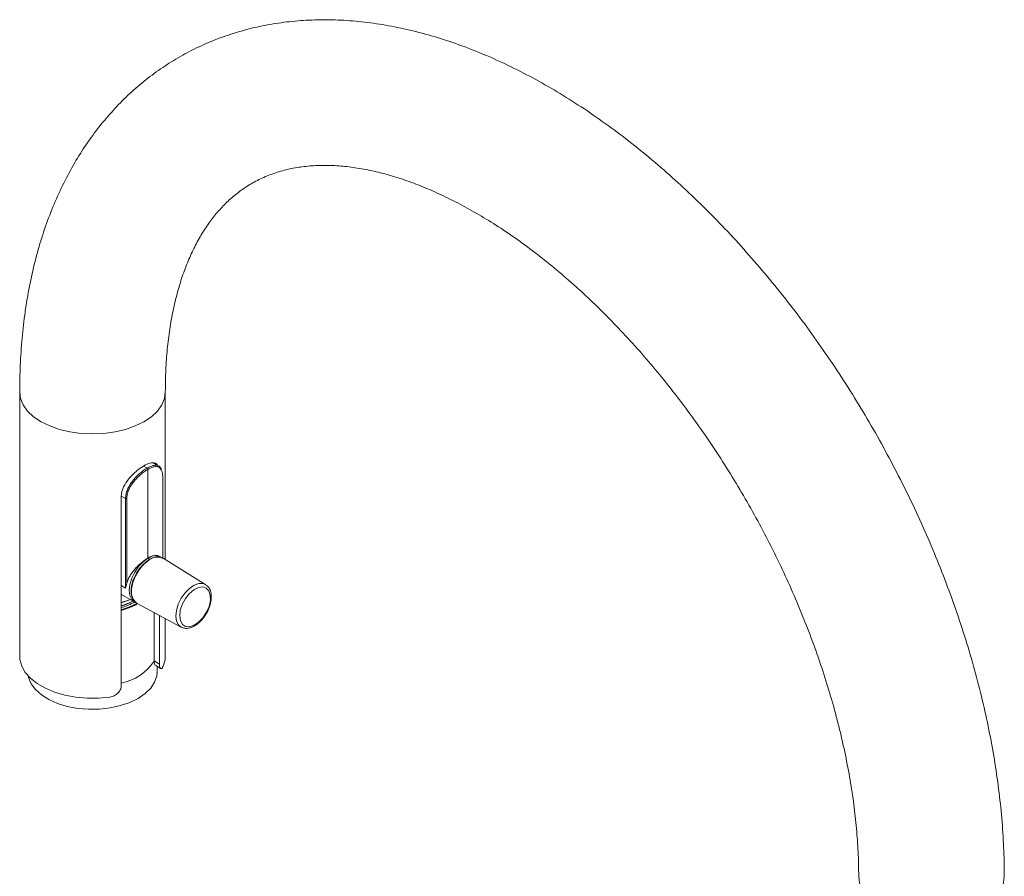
# Paper-space layout '_Isometric' of a CAD drawing. Header units: millimetres. Extents: x -169 to 72, y -13 to 356.
# Tile 4 of 4: x -169 to 14, y 197 to 356. Entities that reach past the tile are written whole.
import ezdxf

# ---------------------------------------------------------------- set-up
doc = ezdxf.new("R2010")
doc.units = ezdxf.units.MM

psp = doc.layouts.new('_Isometric')

# ---------------------------------------------------------------- linework, layer by layer
at = {"color": 7, "linetype": 'Continuous', "lineweight": 15}
for p, q in [((-169.06, 286.66), (-169.06, 237.67)), ((-142.06, 255.58), (-142.06, 286.66)), ((-145.31, 255.84), (-145.31, 272.29)), ((-143.3, 272.93), (-144.34, 273.53)), ((-142.51, 255.93), (-142.51, 270.79)), ((-150.23, 267.25), (-150.23, 232.14)), ((-149.43, 250.3), (-149.43, 266.91)), ((-149.2, 266.89), (-149.2, 251.2)), ((-142.53, 255.83), (-142.9, 256.04)), ((-134.57, 250.93), (-142.46, 255.82)), ((-149.86, 248.9), (-147.74, 247.68)), ((-147.72, 247.71), (-147.34, 247.5)), ((-147.3, 247.43), (-139.12, 243.05)), ((-144.12, 236.78), (-144.12, 245.73)), ((-143.16, 236.22), (-143.16, 245.22)), ((-142.06, 237.67), (-142.06, 244.63)), ((-144.12, 236.78), (-143.16, 236.22)), ((-143.91, 235.98), (-142.93, 235.41))]:
    psp.add_line(p, q, dxfattribs=at)
at = {"color": 8, "linetype": 'Continuous', "lineweight": 15}
for p, q in [((-145.45, 272.54), (-146.1, 272.91)), ((-142.53, 270.74), (-142.53, 255.87)), ((-149.43, 266.91), (-150.22, 267.37)), ((-144.96, 255.59), (-144.96, 255.63)), ((-149.43, 250.3), (-150.23, 250.76))]:
    psp.add_line(p, q, dxfattribs=at)
at = {"color": 8, "linetype": 'Continuous', "lineweight": 15, "flags": 128}
for points in [[(-142.06, 286.65), (-142.23, 285.44), (-142.72, 284.25), (-143.53, 283.12), (-144.64, 282.08), (-146.02, 281.15), (-147.63, 280.36), (-149.43, 279.72), (-151.39, 279.25), (-153.45, 278.96), (-155.56, 278.87), (-157.68, 278.96), (-159.74, 279.25), (-161.69, 279.72), (-163.5, 280.36), (-165.11, 281.15), (-166.49, 282.08), (-167.59, 283.12), (-168.4, 284.25), (-168.9, 285.44), (-169.06, 286.66), (-169.06, 286.66)], [(-145.31, 255.84), (-146.2, 255.19), (-147.03, 254.32), (-147.74, 253.28), (-148.28, 252.14), (-148.62, 250.99), (-148.74, 249.9), (-148.62, 248.94), (-148.28, 248.18), (-147.74, 247.68)], [(-139.12, 243.05), (-139.61, 243.47), (-139.97, 244.18), (-140.1, 245.1), (-139.99, 246.17), (-139.66, 247.29), (-139.12, 248.4), (-138.41, 249.41), (-137.59, 250.23), (-136.72, 250.82), (-135.86, 251.12), (-135.07, 251.13), (-134.57, 250.93)], [(-13.5, 196.85), (-13.33, 195.64), (-12.84, 194.45), (-12.03, 193.32), (-10.92, 192.27), (-9.55, 191.34), (-7.94, 190.55), (-6.13, 189.91), (-4.17, 189.44), (-2.11, 189.16), (0, 189.06), (2.11, 189.16), (4.17, 189.44), (6.13, 189.91), (7.94, 190.55), (9.55, 191.34), (10.92, 192.27), (12.03, 193.32), (12.84, 194.45), (13.33, 195.64), (13.5, 196.86), (13.5, 196.86)]]:
    psp.add_lwpolyline(points, dxfattribs=at)
at = {"color": 7, "linetype": 'Continuous', "lineweight": 15, "flags": 128}
for points in [[(-145.21, 255.43), (-146.12, 254.67), (-146.94, 253.68), (-147.61, 252.55), (-148.08, 251.35), (-148.32, 250.17), (-148.31, 249.1), (-148.04, 248.22), (-147.55, 247.6), (-147.3, 247.43)], [(-136.78, 249.97), (-137.61, 249.26), (-138.35, 248.34), (-138.92, 247.28), (-139.28, 246.18), (-139.4, 245.14), (-139.27, 244.24), (-138.89, 243.57), (-138.31, 243.2), (-137.56, 243.14), (-136.73, 243.41), (-135.88, 243.98), (-135.09, 244.81), (-134.43, 245.81), (-133.95, 246.9), (-133.71, 247.99), (-133.72, 248.97), (-133.98, 249.76), (-134.46, 250.28), (-135.13, 250.5), (-135.93, 250.4), (-136.78, 249.97)], [(-150.23, 247.62), (-148.68, 248.13), (-148.59, 248.17)], [(-148.57, 248.16), (-148.8, 248.07), (-150.23, 247.58)], [(-150.23, 246.99), (-149.21, 247.35), (-148.07, 247.87)], [(-148.06, 247.86), (-149.33, 247.28), (-150.23, 246.96)], [(-150.23, 246.27), (-148.68, 246.81), (-147.33, 247.45)], [(-150.23, 246.18), (-148.68, 246.72), (-147.19, 247.44)], [(-150.23, 246.12), (-148.62, 246.68), (-147.37, 247.26)], [(-152.35, 230.1), (-154.45, 229.9), (-156.57, 229.9), (-158.66, 230.08), (-160.69, 230.46), (-162.58, 231.01), (-164.3, 231.73), (-165.81, 232.59), (-167.06, 233.58), (-168.02, 234.67), (-168.68, 235.83), (-169.02, 237.04), (-169.06, 237.67)], [(-142.06, 237.67), (-142.11, 237.02), (-142.45, 235.81)], [(-167.46, 233.99), (-167.4, 233.69), (-166.92, 232.55), (-166.12, 231.47), (-165.02, 230.49), (-163.64, 229.63), (-162.04, 228.91), (-160.24, 228.37), (-158.31, 228), (-156.3, 227.83), (-154.27, 227.86), (-152.28, 228.08), (-150.38, 228.5), (-148.64, 229.09), (-147.09, 229.85), (-145.78, 230.75), (-144.76, 231.76), (-144.04, 232.85), (-143.66, 234), (-143.6, 234.66)]]:
    psp.add_lwpolyline(points, dxfattribs=at)
at = {"color": 7, "linetype": 'Continuous', "lineweight": 15}
for centre, radius, start, end in [((-145.62, 272.28), 0.307, 2.6055, 57.3945), ((-142.59, 270.79), 0.0777, 1.1717, 43.9121), ((-149.29, 267.19), 0.313, 242.9105, 286.0677), ((-154.49, 239.94), 18.36, 58.7161, 59.9985), ((-143.54, 253.61), 2.47, 63.8315, 132.3625), ((-154.07, 259.26), 13.16, 286.9526, 298.9017)]:
    psp.add_arc(centre, radius, start, end, dxfattribs=at)
at = {"color": 8, "linetype": 'Continuous', "lineweight": 15}
for centre, radius, start, end in [((-142.59, 270.79), 0.0784, 317.8143, 358.5534), ((-143.9, 254), 2.32, 63.8697, 127.3787), ((-152.23, 242.24), 9.78, 281.7777, 325.4975)]:
    psp.add_arc(centre, radius, start, end, dxfattribs=at)
at = {"color": 7, "linetype": 'Continuous', "lineweight": 15}
for points, knots in [([(13.5, 196.86), (13.49, 197.78), (13.47, 200.45), (13.27, 204.93), (12.8, 210.31), (12.12, 215.75), (11.21, 221.25), (10.09, 226.78), (8.76, 232.35), (7.22, 237.94), (5.48, 243.52), (3.54, 249.1), (1.41, 254.66), (-0.9, 260.19), (-3.4, 265.67), (-6.07, 271.09), (-8.9, 276.44), (-11.9, 281.71), (-15.05, 286.89), (-18.35, 291.97), (-21.78, 296.92), (-25.35, 301.75), (-29.05, 306.44), (-32.86, 310.97), (-36.78, 315.35), (-40.8, 319.56), (-44.91, 323.58), (-49.11, 327.41), (-53.39, 331.04), (-57.74, 334.46), (-62.14, 337.66), (-66.6, 340.63), (-71.1, 343.36), (-75.64, 345.83), (-80.2, 348.06), (-84.77, 350.01), (-89.33, 351.69), (-93.89, 353.08), (-98.41, 354.19), (-102.89, 354.99), (-107.31, 355.51), (-111.66, 355.72), (-115.91, 355.63), (-120.06, 355.25), (-124.1, 354.59), (-128, 353.63), (-131.77, 352.41), (-135.39, 350.91), (-138.86, 349.15), (-142.17, 347.14), (-145.32, 344.87), (-148.3, 342.37), (-151.1, 339.62), (-153.72, 336.65), (-156.16, 333.45), (-158.4, 330.02), (-160.45, 326.37), (-162.29, 322.51), (-163.93, 318.44), (-165.34, 314.18), (-166.54, 309.73), (-167.51, 305.1), (-168.25, 300.32), (-168.76, 295.39), (-169.02, 290.83), (-169.05, 287.88), (-169.06, 286.66)], [0, 0, 0, 0, 0.00866, 0.024861, 0.041048, 0.057223, 0.07338, 0.089519, 0.105638, 0.121738, 0.13782, 0.153884, 0.169934, 0.185971, 0.201998, 0.218018, 0.234032, 0.250045, 0.266058, 0.282073, 0.298094, 0.314122, 0.33016, 0.346212, 0.36228, 0.378366, 0.394473, 0.410603, 0.426757, 0.442936, 0.45914, 0.475368, 0.491618, 0.507883, 0.524155, 0.54042, 0.55666, 0.572855, 0.588982, 0.605014, 0.620925, 0.636693, 0.652299, 0.667734, 0.682997, 0.698098, 0.713056, 0.727896, 0.742651, 0.757357, 0.772049, 0.786755, 0.801513, 0.816357, 0.831317, 0.846415, 0.861668, 0.877081, 0.892653, 0.908375, 0.924228, 0.940192, 0.956244, 0.97236, 0.988519, 1, 1, 1, 1]), ([(-142.06, 286.66), (-142.06, 287.37), (-142.04, 289.43), (-141.88, 292.73), (-141.52, 296.49), (-140.98, 300.06), (-140.27, 303.43), (-139.42, 306.6), (-138.41, 309.57), (-137.26, 312.31), (-135.98, 314.85), (-134.56, 317.18), (-133.02, 319.3), (-131.33, 321.21), (-129.5, 322.94), (-127.5, 324.47), (-125.3, 325.79), (-122.93, 326.88), (-120.4, 327.72), (-117.74, 328.3), (-114.97, 328.63), (-112.12, 328.71), (-109.17, 328.56), (-106.13, 328.16), (-102.99, 327.53), (-99.76, 326.67), (-96.45, 325.56), (-93.06, 324.22), (-89.61, 322.63), (-86.1, 320.81), (-82.55, 318.74), (-78.96, 316.45), (-75.36, 313.92), (-71.76, 311.16), (-68.17, 308.19), (-64.59, 305.01), (-61.06, 301.63), (-57.57, 298.05), (-54.14, 294.29), (-50.79, 290.37), (-47.52, 286.28), (-44.35, 282.05), (-41.28, 277.68), (-38.34, 273.2), (-35.52, 268.62), (-32.85, 263.95), (-30.31, 259.2), (-27.94, 254.4), (-25.72, 249.55), (-23.68, 244.68), (-21.81, 239.8), (-20.12, 234.93), (-18.62, 230.09), (-17.31, 225.28), (-16.19, 220.53), (-15.26, 215.86), (-14.52, 211.28), (-13.98, 206.8), (-13.64, 202.44), (-13.51, 199.15), (-13.5, 197.32), (-13.5, 196.86)], [0, 0, 0, 0, 0.008735, 0.025415, 0.042071, 0.058719, 0.07537, 0.092049, 0.108788, 0.125632, 0.142641, 0.159894, 0.177488, 0.195541, 0.214178, 0.233493, 0.253467, 0.273845, 0.294001, 0.313524, 0.33232, 0.350485, 0.368162, 0.385485, 0.402562, 0.419475, 0.436284, 0.453036, 0.469761, 0.486482, 0.503209, 0.519956, 0.536729, 0.553534, 0.570371, 0.587241, 0.604143, 0.621076, 0.638036, 0.655021, 0.672027, 0.689051, 0.706089, 0.723138, 0.740195, 0.757255, 0.774314, 0.791369, 0.808415, 0.825448, 0.842466, 0.859463, 0.876437, 0.893385, 0.910302, 0.927187, 0.944036, 0.960849, 0.977623, 0.994361, 1, 1, 1, 1]), ([(-143.54, 273.07), (-143.57, 273.13), (-143.7, 273.45), (-144.21, 273.6), (-145.12, 273.47), (-146.28, 272.87), (-147.51, 271.96), (-148.69, 270.8), (-149.67, 269.44), (-150.17, 268.2), (-150.22, 267.49), (-150.23, 267.25)], [0, 0, 0, 0, 0.026211, 0.156671, 0.291361, 0.420324, 0.543105, 0.667717, 0.799461, 0.933898, 1, 1, 1, 1]), ([(-149.43, 266.91), (-149.43, 267.18), (-149.4, 267.44), (-149.28, 267.99), (-149.2, 268.26), (-148.97, 268.81), (-148.84, 269.08), (-148.52, 269.62), (-148.34, 269.88), (-147.96, 270.38), (-147.75, 270.62), (-147.31, 271.09), (-147.08, 271.31), (-146.62, 271.72), (-146.38, 271.91), (-145.91, 272.25), (-145.68, 272.4), (-145.45, 272.54)], [0, 0, 0, 0, 0.125, 0.125, 0.25, 0.25, 0.375, 0.375, 0.5, 0.5, 0.625, 0.625, 0.75, 0.75, 0.875, 0.875, 1, 1, 1, 1]), ([(-145.31, 272.29), (-145.53, 272.16), (-145.76, 272.02), (-146.21, 271.69), (-146.44, 271.51), (-146.89, 271.12), (-147.11, 270.91), (-147.54, 270.46), (-147.74, 270.23), (-148.12, 269.75), (-148.3, 269.49), (-148.61, 268.98), (-148.75, 268.72), (-148.97, 268.19), (-149.06, 267.93), (-149.17, 267.4), (-149.2, 267.14), (-149.2, 266.89)], [0, 0, 0, 0, 0.125, 0.125, 0.25, 0.25, 0.375, 0.375, 0.5, 0.5, 0.625, 0.625, 0.75, 0.75, 0.875, 0.875, 1, 1, 1, 1]), ([(-145.45, 272.54), (-145.35, 272.59), (-144.87, 272.86), (-144.09, 273.13), (-143.33, 273.02), (-142.9, 272.7), (-142.81, 272.29), (-142.8, 272.22)], [0, 0, 0, 0, 0.0786995, 0.3635078, 0.6477586, 0.9410365, 1, 1, 1, 1]), ([(-142.53, 270.74), (-142.53, 270.99), (-142.55, 271.23), (-142.61, 271.66), (-142.65, 271.84), (-142.77, 272.17), (-142.84, 272.32), (-143.01, 272.55), (-143.12, 272.64), (-143.35, 272.77), (-143.48, 272.8), (-143.78, 272.83), (-143.94, 272.82), (-144.29, 272.75), (-144.48, 272.69), (-144.88, 272.52), (-145.09, 272.42), (-145.31, 272.29)], [0, 0, 0, 0, 0.125, 0.125, 0.25, 0.25, 0.375, 0.375, 0.5, 0.5, 0.625, 0.625, 0.75, 0.75, 0.875, 0.875, 1, 1, 1, 1]), ([(-145.31, 255.84), (-145.5, 255.73), (-145.7, 255.6), (-146.1, 255.32), (-146.3, 255.16), (-146.7, 254.83), (-146.9, 254.66), (-147.29, 254.28), (-147.48, 254.09), (-147.84, 253.68), (-148.01, 253.47), (-148.33, 253.03), (-148.48, 252.81), (-148.74, 252.36), (-148.86, 252.13), (-149.06, 251.66), (-149.14, 251.43), (-149.2, 251.2)], [0, 0, 0, 0, 0.125, 0.125, 0.25, 0.25, 0.375, 0.375, 0.5, 0.5, 0.625, 0.625, 0.75, 0.75, 0.875, 0.875, 1, 1, 1, 1]), ([(-144.96, 255.63), (-145.22, 255.45), (-145.88, 255.03), (-146.86, 253.98), (-147.73, 252.58), (-148.29, 251.07), (-148.48, 249.63), (-148.26, 248.44), (-147.84, 247.7), (-147.43, 247.56), (-147.33, 247.52)], [0, 0, 0, 0, 0.098172, 0.240239, 0.382304, 0.524366, 0.666423, 0.808478, 0.950534, 1, 1, 1, 1]), ([(-145.31, 255.84), (-145.12, 255.94), (-144.57, 256.23), (-143.79, 256.46), (-143.38, 256.3), (-143.19, 256.23)], [0, 0, 0, 0, 0.215955, 0.620789, 1, 1, 1, 1]), ([(-144.96, 255.63), (-144.69, 255.76), (-144.05, 256.08), (-143.18, 256.19), (-142.73, 255.92), (-142.54, 255.8)], [0, 0, 0, 0, 0.290207, 0.710172, 1, 1, 1, 1]), ([(-142.98, 255.98), (-143.14, 256.01), (-143.4, 256.08), (-143.7, 255.99), (-143.82, 255.96)], [0, 0, 0, 0, 0.601869, 1, 1, 1, 1]), ([(-149.2, 251.2), (-149.24, 251.04), (-149.29, 250.88), (-149.37, 250.58), (-149.4, 250.44), (-149.43, 250.3)], [0, 0, 0, 0, 0.5, 0.5, 1, 1, 1, 1]), ([(-139.09, 243.08), (-138.94, 243), (-138.58, 242.81), (-137.87, 242.81), (-137.05, 243.03), (-136.21, 243.52), (-135.4, 244.24), (-134.69, 245.15), (-134.11, 246.17), (-133.71, 247.25), (-133.51, 248.32), (-133.54, 249.33), (-133.82, 250.14), (-134.18, 250.68), (-134.47, 250.83), (-134.55, 250.87)], [0, 0, 0, 0, 0.052249, 0.129853, 0.209637, 0.293366, 0.378872, 0.464251, 0.549489, 0.634913, 0.720826, 0.807655, 0.895326, 0.970876, 1, 1, 1, 1]), ([(-150.23, 249.2), (-150.19, 249.15), (-150.09, 249.02), (-149.93, 248.98), (-149.84, 248.95)], [0, 0, 0, 0, 0.37994, 1, 1, 1, 1]), ([(-143.9, 235.98), (-143.96, 236.03), (-144.06, 236.14), (-144.12, 236.48), (-144.12, 236.72), (-144.12, 236.78)], [0, 0, 0, 0, 0.441976, 0.857738, 1, 1, 1, 1]), ([(-143.61, 234.66), (-143.6, 234.98), (-143.58, 235.36), (-143.58, 235.74), (-143.58, 235.79)], [0, 0, 0, 0, 0.856647, 1, 1, 1, 1]), ([(-143.16, 236.22), (-143.16, 236.11), (-143.15, 236), (-143.13, 235.82), (-143.11, 235.73), (-143.04, 235.52), (-142.98, 235.43), (-142.87, 235.38), (-142.83, 235.38), (-142.75, 235.4), (-142.71, 235.43), (-142.63, 235.5), (-142.59, 235.55), (-142.52, 235.67), (-142.48, 235.73), (-142.45, 235.81)], [0, 0, 0, 0, 0.125, 0.125, 0.25, 0.25, 0.5, 0.5, 0.625, 0.625, 0.75, 0.75, 0.875, 0.875, 1, 1, 1, 1]), ([(-152.35, 230.1), (-152.08, 230.14), (-151.81, 230.21), (-151.31, 230.45), (-151.08, 230.61), (-150.78, 230.89), (-150.69, 230.99), (-150.53, 231.21), (-150.46, 231.32), (-150.35, 231.55), (-150.3, 231.67), (-150.25, 231.91), (-150.23, 232.03), (-150.23, 232.14)], [0, 0, 0, 0, 0.25, 0.25, 0.5, 0.5, 0.625, 0.625, 0.75, 0.75, 0.875, 0.875, 1, 1, 1, 1])]:
    psp.add_open_spline(points, degree=3, knots=knots, dxfattribs=at)

doc.saveas('drawing.dxf')
